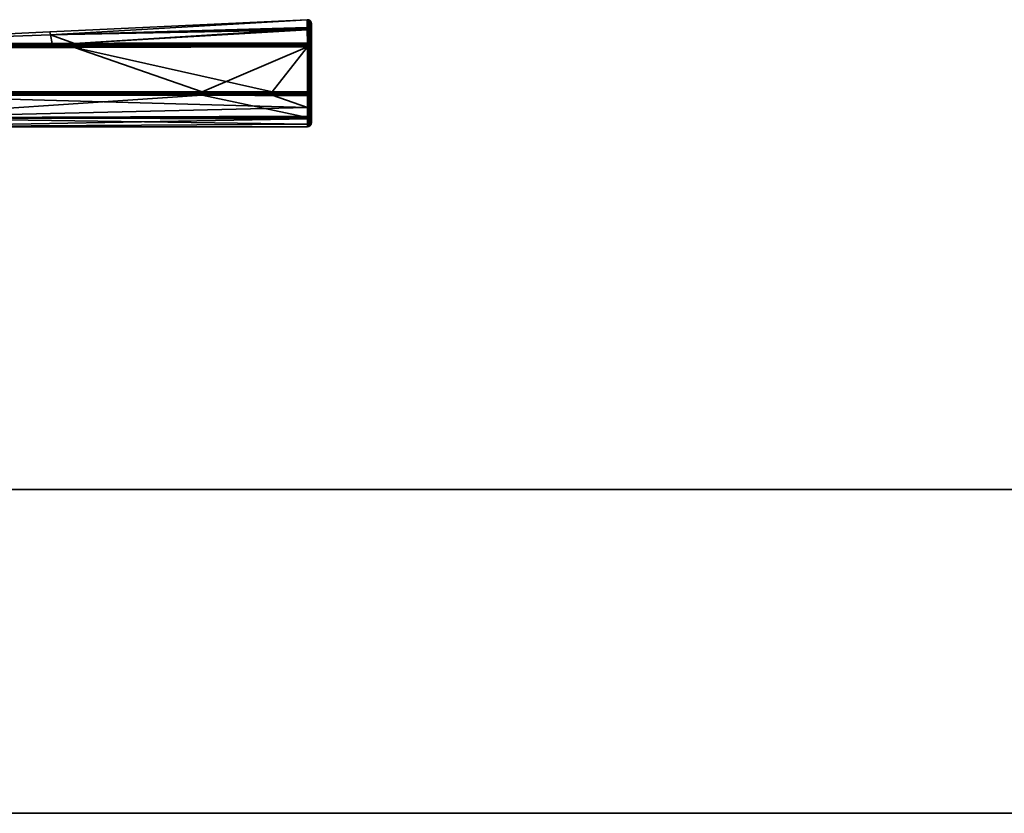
# Model space of a CAD drawing. Header units: millimetres. Extents: x -309 to 8059, y -96 to 57.
# Tile 80 of 99: x 5626 to 5746, y -39 to 57. Entities that reach past the tile are written whole.
import ezdxf

# ---------------------------------------------------------------- set-up
doc = ezdxf.new("R2010")
doc.units = ezdxf.units.MM
doc.layers.add('151', color=7, linetype='Continuous', true_color=0xffffff)

# ---------------------------------------------------------------- blocks, each defined once
blk = doc.blocks.new('UG_SURFACE_019')
at = {"layer": '151', "color": 252, "linetype": 'Continuous', "lineweight": 35}
for points in [[(5491, 0), (5491, 0, 2017), (6509, 0, 2017), (6509, 0)], [(6509, -39.3, 2017), (6509, 0, 2017), (5491, 0, 2017), (5491, -39.3, 2017)], [(5491, -39.3), (5491, 0), (6509, 0), (6509, -39.3)], [(6509, -39.3), (6509, -39.3, 2017), (5491, -39.3, 2017), (5491, -39.3)]]:
    blk.add_3dface(points, dxfattribs=at)
blk = doc.blocks.new('UG_SURFACE_022')
at = {"layer": '151', "color": 251, "linetype": 'Continuous', "lineweight": 35}
for points in [[(5660.99, 56.99, 1104), (5629.78, 55.53, 1104), (5629.85, 55.15, 1109.56)], [(5629.85, 55.15, 1098.44), (5629.78, 55.53, 1104), (5660.99, 56.99, 1104)], [(5660.99, 56.99, 1104), (5660.99, 56.99, 1104), (5629.78, 55.53, 1104)], [(5629.85, 55.15, 1109.56), (5660.99, 56.02, 1109.68), (5660.99, 56.99, 1104)], [(5660.99, 56.99, 1104), (5660.99, 56.06, 1098.31), (5629.85, 55.15, 1098.44)], [(5660.99, 56.06, 1098.31), (5660.99, 56.99, 1104), (5661.18, 56.95, 1104)], [(5661.18, 56.95, 1104), (5660.99, 56.99, 1104), (5660.99, 56.02, 1109.68)], [(5660.99, 56.99, 1104), (5660.99, 56.99, 1104), (5661.18, 56.95, 1104)], [(5661.18, 56.95, 1104), (5661.19, 55.83, 1097.1), (5660.99, 56.06, 1098.31)], [(5660.99, 56.02, 1109.68), (5661.19, 55.73, 1111.18), (5661.18, 56.95, 1104)], [(5661.35, 55.72, 1097.14), (5661.19, 55.83, 1097.1), (5661.18, 56.95, 1104)], [(5661.35, 56.85, 1104), (5661.18, 56.95, 1104), (5661.19, 55.73, 1111.18)], [(5661.18, 56.95, 1104), (5661.35, 56.85, 1104), (5661.35, 55.72, 1097.14)], [(5661.19, 55.73, 1111.18), (5661.35, 55.63, 1111.15), (5661.35, 56.85, 1104)], [(5661.46, 55.57, 1097.19), (5661.35, 55.72, 1097.14), (5661.35, 56.85, 1104)], [(5661.46, 56.68, 1104), (5661.35, 56.85, 1104), (5661.35, 55.63, 1111.15)], [(5661.35, 56.85, 1104), (5661.46, 56.68, 1104), (5661.46, 55.57, 1097.19)], [(5661.35, 55.63, 1111.15), (5661.46, 55.47, 1111.09), (5661.46, 56.68, 1104)], [(5661.46, 56.68, 1104), (5661.5, 56.49, 1104), (5661.5, 55.39, 1097.25)], [(5661.46, 56.68, 1104), (5661.46, 55.47, 1111.09), (5661.5, 55.29, 1111.03)], [(5661.5, 55.29, 1111.03), (5661.5, 56.49, 1104), (5661.46, 56.68, 1104)], [(5661.5, 55.39, 1097.25), (5661.46, 55.57, 1097.19), (5661.46, 56.68, 1104)], [(5661.5, 56.49, 1104), (5661.5, 44.5, 1104), (5661.5, 45.44, 1098.5)], [(5661.5, 56.49, 1104), (5661.5, 44.81, 1107.18), (5661.5, 44.5, 1104)], [(5661.5, 56.49, 1104), (5661.5, 46.78, 1112.4), (5661.5, 44.81, 1107.18)], [(5661.5, 46.78, 1112.4), (5661.5, 56.49, 1104), (5661.5, 55.29, 1111.03)], [(5661.5, 45.44, 1098.5), (5661.5, 48.14, 1093.61), (5661.5, 55.39, 1097.25), (5661.5, 56.49, 1104)], [(5598.48, 54, 1109.42), (5629.85, 55.15, 1109.56), (5629.78, 55.53, 1104)], [(5598.48, 54, 1098.58), (5598.48, 54, 1104), (5629.78, 55.53, 1104)], [(5629.78, 55.53, 1104), (5629.85, 55.15, 1098.44), (5598.48, 54, 1098.58)], [(5629.78, 55.53, 1104), (5598.48, 54, 1104), (5598.48, 54, 1109.42)], [(5598.5, 54, 1114.5), (5629.85, 55.15, 1109.56), (5598.48, 54, 1109.42)], [(5598.5, 54, 1093.5), (5598.48, 54, 1098.58), (5629.85, 55.15, 1098.44)], [(5598.5, 54, 1114.5), (5630.04, 54.1, 1114.64), (5629.85, 55.15, 1109.56)], [(5629.85, 55.15, 1098.44), (5630.04, 54.1, 1093.36), (5598.5, 54, 1093.5)], [(5629.85, 55.15, 1098.44), (5660.99, 56.06, 1098.31), (5660.99, 55.86, 1097.09)], [(5660.99, 55.76, 1111.19), (5660.99, 56.02, 1109.68), (5629.85, 55.15, 1109.56)], [(5632.75, 54.11, 1093.35), (5629.85, 55.15, 1098.44), (5660.99, 55.86, 1097.09)], [(5660.99, 55.76, 1111.19), (5629.85, 55.15, 1109.56), (5632.75, 54.11, 1114.65)], [(5629.85, 55.15, 1109.56), (5630.04, 54.1, 1114.64), (5632.75, 54.11, 1114.65)], [(5632.75, 54.11, 1093.35), (5630.04, 54.1, 1093.36), (5629.85, 55.15, 1098.44)], [(5660.99, 55.86, 1097.09), (5661, 54.15, 1093.25), (5632.75, 54.11, 1093.35)], [(5632.75, 54.11, 1114.65), (5661, 54.15, 1114.75), (5660.99, 55.76, 1111.19)], [(5661.19, 55.83, 1097.1), (5660.99, 55.86, 1097.09), (5660.99, 56.06, 1098.31)], [(5660.99, 56.02, 1109.68), (5660.99, 55.76, 1111.19), (5661.19, 55.73, 1111.18)], [(5660.99, 55.86, 1097.09), (5661.19, 55.83, 1097.1), (5661.17, 54.12, 1093.27)], [(5661.17, 54.12, 1093.27), (5661, 54.15, 1093.25), (5660.99, 55.86, 1097.09)], [(5660.99, 55.76, 1111.19), (5661, 54.15, 1114.75), (5661.17, 54.12, 1114.73)], [(5661.17, 54.12, 1114.73), (5661.19, 55.73, 1111.18), (5660.99, 55.76, 1111.19)], [(5661.19, 55.83, 1097.1), (5661.19, 54.11, 1093.27), (5661.17, 54.12, 1093.27)], [(5661.17, 54.12, 1114.73), (5661.19, 54.11, 1114.73), (5661.19, 55.73, 1111.18)], [(5661.33, 54.04, 1093.32), (5661.19, 55.83, 1097.1), (5661.35, 55.72, 1097.14)], [(5661.33, 54.04, 1093.32), (5661.31, 54.04, 1093.31), (5661.19, 55.83, 1097.1)], [(5661.31, 54.04, 1093.31), (5661.19, 54.11, 1093.27), (5661.19, 55.83, 1097.1)], [(5661.19, 55.73, 1111.18), (5661.31, 54.04, 1114.69), (5661.33, 54.04, 1114.68)], [(5661.33, 54.04, 1114.68), (5661.35, 55.63, 1111.15), (5661.19, 55.73, 1111.18)], [(5661.19, 55.73, 1111.18), (5661.19, 54.11, 1114.73), (5661.31, 54.04, 1114.69)], [(5661.35, 55.72, 1097.14), (5661.35, 54.02, 1093.33), (5661.33, 54.04, 1093.32)], [(5661.33, 54.04, 1114.68), (5661.35, 54.02, 1114.67), (5661.35, 55.63, 1111.15)], [(5661.45, 53.9, 1093.39), (5661.35, 55.72, 1097.14), (5661.46, 55.57, 1097.19)], [(5661.45, 53.9, 1093.39), (5661.35, 54.02, 1093.33), (5661.35, 55.72, 1097.14)], [(5661.35, 55.63, 1111.15), (5661.35, 54.02, 1114.67), (5661.45, 53.9, 1114.6)], [(5661.46, 55.47, 1111.09), (5661.35, 55.63, 1111.15), (5661.45, 53.9, 1114.6)], [(5661.46, 55.57, 1097.19), (5661.46, 53.88, 1093.41), (5661.45, 53.9, 1093.39)], [(5661.45, 53.9, 1114.6), (5661.46, 53.88, 1114.59), (5661.46, 55.47, 1111.09)], [(5661.46, 55.57, 1097.19), (5661.5, 55.39, 1097.25), (5661.5, 53.71, 1093.5)], [(5661.5, 53.71, 1093.5), (5661.46, 53.88, 1093.41), (5661.46, 55.57, 1097.19)], [(5661.46, 55.47, 1111.09), (5661.46, 53.88, 1114.59), (5661.5, 53.71, 1114.5)], [(5661.5, 53.71, 1114.5), (5661.5, 55.29, 1111.03), (5661.46, 55.47, 1111.09)], [(5661.5, 48.14, 1093.61), (5661.5, 48.24, 1093.5), (5661.5, 53.71, 1093.5), (5661.5, 55.39, 1097.25)], [(5661.5, 55.29, 1111.03), (5661.5, 53.71, 1114.5), (5661.5, 48.24, 1114.5), (5661.5, 46.78, 1112.4)], [(5598.5, 53.98, 1114.65), (5632.75, 54.06, 1114.76), (5630.04, 54.1, 1114.64)], [(5630.04, 54.1, 1114.64), (5598.5, 54, 1114.5), (5598.5, 53.98, 1114.65)], [(5598.5, 53.98, 1093.35), (5598.5, 54, 1093.5), (5630.04, 54.1, 1093.36)], [(5630.04, 54.1, 1093.36), (5632.75, 54.06, 1093.24), (5598.5, 53.98, 1093.35)], [(5632.76, 53.98, 1114.86), (5632.75, 54.06, 1114.76), (5598.5, 53.98, 1114.65)], [(5632.75, 54.06, 1093.24), (5632.76, 53.98, 1093.14), (5598.5, 53.9, 1093.21)], [(5598.5, 53.9, 1093.21), (5598.5, 53.98, 1093.35), (5632.75, 54.06, 1093.24)], [(5632.76, 53.88, 1114.94), (5632.76, 53.98, 1114.86), (5598.5, 53.9, 1114.79)], [(5598.5, 53.98, 1114.65), (5598.5, 53.9, 1114.79), (5632.76, 53.98, 1114.86)], [(5632.76, 53.98, 1093.14), (5632.76, 53.88, 1093.06), (5598.5, 53.79, 1093.1)], [(5598.5, 53.79, 1093.1), (5598.5, 53.9, 1093.21), (5632.76, 53.98, 1093.14)], [(5598.5, 53.9, 1114.79), (5598.5, 53.79, 1114.9), (5632.76, 53.88, 1114.94)], [(5632.76, 53.76, 1114.98), (5632.76, 53.88, 1114.94), (5598.5, 53.79, 1114.9)], [(5632.76, 53.88, 1093.06), (5632.76, 53.76, 1093.02), (5598.5, 53.65, 1093.02)], [(5598.5, 53.65, 1093.02), (5598.5, 53.79, 1093.1), (5632.76, 53.88, 1093.06)], [(5598.5, 53.79, 1114.9), (5598.5, 53.65, 1114.98), (5632.76, 53.76, 1114.98)], [(5598.5, 53.5, 1115), (5632.76, 53.63, 1115), (5632.76, 53.76, 1114.98)], [(5632.76, 53.76, 1114.98), (5598.5, 53.65, 1114.98), (5598.5, 53.5, 1115)], [(5598.5, 53.5, 1093), (5598.5, 53.65, 1093.02), (5632.76, 53.76, 1093.02)], [(5632.76, 53.76, 1093.02), (5632.76, 53.63, 1093), (5598.5, 53.5, 1093)], [(5632.75, 54.06, 1114.76), (5632.75, 54.11, 1114.65), (5630.04, 54.1, 1114.64)], [(5630.04, 54.1, 1093.36), (5632.75, 54.11, 1093.35), (5632.75, 54.06, 1093.24)], [(5661, 54.15, 1114.75), (5632.75, 54.11, 1114.65), (5632.75, 54.06, 1114.76)], [(5632.75, 54.06, 1114.76), (5661, 54.08, 1114.83), (5661, 54.15, 1114.75)], [(5661, 54.15, 1093.25), (5661, 54.08, 1093.17), (5632.75, 54.06, 1093.24)], [(5632.75, 54.06, 1093.24), (5632.75, 54.11, 1093.35), (5661, 54.15, 1093.25)], [(5661, 54.07, 1114.85), (5661, 54.08, 1114.83), (5632.75, 54.06, 1114.76)], [(5632.76, 53.98, 1093.14), (5632.75, 54.06, 1093.24), (5661, 54.08, 1093.17)], [(5661, 54.07, 1114.85), (5632.75, 54.06, 1114.76), (5632.76, 53.98, 1114.86)], [(5661, 54.08, 1093.17), (5661, 54.07, 1093.15), (5632.76, 53.98, 1093.14)], [(5632.76, 53.98, 1114.86), (5661, 54.01, 1114.9), (5661, 54.07, 1114.85)], [(5661, 54.07, 1093.15), (5661, 54.01, 1093.1), (5632.76, 53.98, 1093.14)], [(5661, 54.01, 1114.9), (5632.76, 53.98, 1114.86), (5632.76, 53.88, 1114.94)], [(5632.76, 53.88, 1114.94), (5661, 53.92, 1114.96), (5661, 54.01, 1114.9)], [(5661, 54.01, 1093.1), (5661, 53.92, 1093.04), (5632.76, 53.88, 1093.06)], [(5632.76, 53.88, 1093.06), (5632.76, 53.98, 1093.14), (5661, 54.01, 1093.1)], [(5661, 53.9, 1114.96), (5661, 53.92, 1114.96), (5632.76, 53.88, 1114.94)], [(5632.76, 53.88, 1093.06), (5661, 53.92, 1093.04), (5661, 53.9, 1093.04)], [(5661, 53.9, 1114.96), (5632.76, 53.88, 1114.94), (5632.76, 53.76, 1114.98)], [(5632.76, 53.76, 1114.98), (5661, 53.82, 1114.99), (5661, 53.9, 1114.96)], [(5661, 53.9, 1093.04), (5632.76, 53.76, 1093.02), (5632.76, 53.88, 1093.06)], [(5661, 53.9, 1093.04), (5661, 53.82, 1093.01), (5632.76, 53.76, 1093.02)], [(5661, 53.71, 1115), (5661, 53.82, 1114.99), (5632.76, 53.76, 1114.98)], [(5632.76, 53.76, 1093.02), (5661, 53.82, 1093.01), (5661, 53.71, 1093)], [(5632.76, 53.76, 1114.98), (5632.76, 53.63, 1115), (5661, 53.71, 1115)], [(5661, 53.71, 1093), (5632.76, 53.63, 1093), (5632.76, 53.76, 1093.02)], [(5661.17, 54.12, 1114.73), (5661, 54.15, 1114.75), (5661, 54.08, 1114.83)], [(5661, 54.08, 1093.17), (5661, 54.15, 1093.25), (5661.17, 54.12, 1093.27)], [(5661, 54.08, 1114.83), (5661.14, 54.04, 1114.85), (5661.17, 54.12, 1114.73)], [(5661.17, 54.12, 1093.27), (5661.14, 54.04, 1093.15), (5661, 54.08, 1093.17)], [(5661, 54.08, 1114.83), (5661, 54.07, 1114.85), (5661.14, 54.04, 1114.85)], [(5661.14, 54.04, 1093.15), (5661, 54.07, 1093.15), (5661, 54.08, 1093.17)], [(5661.14, 54.04, 1114.85), (5661, 54.07, 1114.85), (5661, 54.01, 1114.9)], [(5661, 54.01, 1093.1), (5661, 54.07, 1093.15), (5661.14, 54.04, 1093.15)], [(5661.07, 53.89, 1114.96), (5661.14, 54.04, 1114.85), (5661, 54.01, 1114.9)], [(5661, 54.01, 1093.1), (5661.14, 54.04, 1093.15), (5661.07, 53.89, 1093.04)], [(5661, 54.01, 1114.9), (5661, 53.92, 1114.96), (5661.07, 53.89, 1114.96)], [(5661.07, 53.89, 1093.04), (5661, 53.92, 1093.04), (5661, 54.01, 1093.1)], [(5661, 53.92, 1114.96), (5661, 53.9, 1114.96), (5661.07, 53.89, 1114.96)], [(5661.07, 53.89, 1093.04), (5661, 53.9, 1093.04), (5661, 53.92, 1093.04)], [(5661.07, 53.89, 1114.96), (5661, 53.9, 1114.96), (5661, 53.82, 1114.99)], [(5661, 53.82, 1093.01), (5661, 53.9, 1093.04), (5661.07, 53.89, 1093.04)], [(5661, 53.82, 1114.99), (5661, 53.71, 1115), (5661.07, 53.89, 1114.96)], [(5661, 53.71, 1115), (5661.14, 53.85, 1114.96), (5661.07, 53.89, 1114.96)], [(5661.07, 53.89, 1093.04), (5661, 53.71, 1093), (5661, 53.82, 1093.01)], [(5661.07, 53.89, 1093.04), (5661.14, 53.85, 1093.04), (5661, 53.71, 1093)], [(5661, 53.71, 1115), (5661.18, 53.79, 1114.96), (5661.14, 53.85, 1114.96)], [(5661.14, 53.85, 1093.04), (5661.18, 53.79, 1093.04), (5661, 53.71, 1093)], [(5661.18, 53.79, 1114.96), (5661, 53.71, 1115), (5661.19, 53.71, 1114.96)], [(5661.19, 53.71, 1093.04), (5661, 53.71, 1093), (5661.18, 53.79, 1093.04)], [(5661.07, 53.89, 1114.96), (5661.14, 53.85, 1114.96), (5661.25, 53.96, 1114.85), (5661.14, 54.04, 1114.85)], [(5661.14, 54.04, 1093.15), (5661.25, 53.96, 1093.15), (5661.14, 53.85, 1093.04), (5661.07, 53.89, 1093.04)], [(5661.19, 54.11, 1114.73), (5661.17, 54.12, 1114.73), (5661.14, 54.04, 1114.85)], [(5661.14, 54.04, 1093.15), (5661.17, 54.12, 1093.27), (5661.19, 54.11, 1093.27)], [(5661.19, 54.11, 1114.73), (5661.14, 54.04, 1114.85), (5661.25, 53.96, 1114.85)], [(5661.25, 53.96, 1093.15), (5661.14, 54.04, 1093.15), (5661.19, 54.11, 1093.27)], [(5661.14, 53.85, 1114.96), (5661.18, 53.79, 1114.96), (5661.33, 53.85, 1114.85), (5661.25, 53.96, 1114.85)], [(5661.25, 53.96, 1093.15), (5661.33, 53.85, 1093.15), (5661.18, 53.79, 1093.04), (5661.14, 53.85, 1093.04)], [(5661.33, 53.85, 1114.85), (5661.18, 53.79, 1114.96), (5661.19, 53.71, 1114.96), (5661.35, 53.71, 1114.85)], [(5661.35, 53.71, 1093.15), (5661.19, 53.71, 1093.04), (5661.18, 53.79, 1093.04), (5661.33, 53.85, 1093.15)], [(5661.19, 53.71, 1114.96), (5661.19, 53.71, 1114.96), (5661.18, 53.79, 1114.96)], [(5661.18, 53.79, 1093.04), (5661.19, 53.71, 1093.04), (5661.19, 53.71, 1093.04)], [(5661.25, 53.96, 1114.85), (5661.31, 54.04, 1114.69), (5661.19, 54.11, 1114.73)], [(5661.19, 54.11, 1093.27), (5661.31, 54.04, 1093.31), (5661.25, 53.96, 1093.15)], [(5661.25, 53.96, 1114.85), (5661.32, 54.03, 1114.69), (5661.31, 54.04, 1114.69)], [(5661.31, 54.04, 1093.31), (5661.32, 54.03, 1093.31), (5661.25, 53.96, 1093.15)], [(5661.32, 54.03, 1114.69), (5661.25, 53.96, 1114.85), (5661.33, 53.85, 1114.85)], [(5661.25, 53.96, 1093.15), (5661.32, 54.03, 1093.31), (5661.43, 53.89, 1093.31)], [(5661.43, 53.89, 1093.31), (5661.33, 53.85, 1093.15), (5661.25, 53.96, 1093.15)], [(5661.31, 54.04, 1114.69), (5661.32, 54.03, 1114.69), (5661.33, 54.04, 1114.68)], [(5661.33, 54.04, 1093.32), (5661.32, 54.03, 1093.31), (5661.31, 54.04, 1093.31)], [(5661.35, 54.02, 1114.67), (5661.33, 54.04, 1114.68), (5661.32, 54.03, 1114.69)], [(5661.32, 54.03, 1093.31), (5661.33, 54.04, 1093.32), (5661.35, 54.02, 1093.33)], [(5661.33, 53.85, 1114.85), (5661.43, 53.89, 1114.69), (5661.32, 54.03, 1114.69)], [(5661.32, 54.03, 1114.69), (5661.43, 53.89, 1114.69), (5661.35, 54.02, 1114.67)], [(5661.35, 54.02, 1093.33), (5661.43, 53.89, 1093.31), (5661.32, 54.03, 1093.31)], [(5661.43, 53.89, 1114.69), (5661.33, 53.85, 1114.85), (5661.36, 53.71, 1114.85), (5661.46, 53.71, 1114.69)], [(5661.46, 53.71, 1093.31), (5661.36, 53.71, 1093.15), (5661.33, 53.85, 1093.15), (5661.43, 53.89, 1093.31)], [(5661.35, 53.71, 1114.85), (5661.36, 53.71, 1114.85), (5661.33, 53.85, 1114.85)], [(5661.33, 53.85, 1093.15), (5661.36, 53.71, 1093.15), (5661.35, 53.71, 1093.15)], [(5661.43, 53.89, 1114.69), (5661.45, 53.9, 1114.6), (5661.35, 54.02, 1114.67)], [(5661.35, 54.02, 1093.33), (5661.45, 53.9, 1093.39), (5661.43, 53.89, 1093.31)], [(5661.45, 53.9, 1114.6), (5661.43, 53.89, 1114.69), (5661.46, 53.71, 1114.69)], [(5661.46, 53.71, 1093.31), (5661.43, 53.89, 1093.31), (5661.45, 53.9, 1093.39)], [(5661.46, 53.71, 1114.69), (5661.46, 53.71, 1114.69), (5661.43, 53.89, 1114.69)], [(5661.43, 53.89, 1093.31), (5661.46, 53.71, 1093.31), (5661.46, 53.71, 1093.31)], [(5661.46, 53.71, 1114.69), (5661.46, 53.88, 1114.59), (5661.45, 53.9, 1114.6)], [(5661.45, 53.9, 1093.39), (5661.46, 53.88, 1093.41), (5661.46, 53.71, 1093.31)], [(5661.46, 53.71, 1114.69), (5661.5, 53.71, 1114.5), (5661.46, 53.88, 1114.59)], [(5661.46, 53.88, 1093.41), (5661.5, 53.71, 1093.5), (5661.46, 53.71, 1093.31)], [(5648.24, 48.24, 1093), (5598.47, 48.23, 1093), (5598.5, 53.5, 1093), (5632.76, 53.63, 1093)], [(5632.76, 53.63, 1115), (5598.5, 53.5, 1115), (5606.99, 48.23, 1115), (5656.75, 48.24, 1115)], [(5656.75, 48.24, 1115), (5661, 53.71, 1115), (5632.76, 53.63, 1115)], [(5632.76, 53.63, 1093), (5661, 53.71, 1093), (5648.24, 48.24, 1093)], [(5661, 53.71, 1093), (5661, 48.24, 1093), (5648.24, 48.24, 1093)], [(5656.75, 48.24, 1115), (5661, 48.24, 1115), (5661, 53.71, 1115)], [(5661, 53.71, 1115), (5661, 48.24, 1115), (5661.19, 48.24, 1114.96), (5661.19, 53.71, 1114.96)], [(5661, 48.24, 1093), (5661, 53.71, 1093), (5661.19, 53.71, 1093.04), (5661.19, 48.24, 1093.04)], [(5661.19, 48.24, 1114.96), (5661.35, 48.24, 1114.85), (5661.35, 53.71, 1114.85), (5661.19, 53.71, 1114.96)], [(5661.19, 53.71, 1093.04), (5661.35, 53.71, 1093.15), (5661.35, 48.24, 1093.15), (5661.19, 48.24, 1093.04)], [(5661.36, 53.71, 1114.85), (5661.35, 53.71, 1114.85), (5661.35, 48.24, 1114.85), (5661.36, 48.24, 1114.85)], [(5661.36, 48.24, 1093.15), (5661.35, 48.24, 1093.15), (5661.35, 53.71, 1093.15), (5661.36, 53.71, 1093.15)], [(5661.36, 48.24, 1114.85), (5661.46, 48.24, 1114.69), (5661.46, 53.71, 1114.69), (5661.36, 53.71, 1114.85)], [(5661.36, 53.71, 1093.15), (5661.46, 53.71, 1093.31), (5661.46, 48.24, 1093.31), (5661.36, 48.24, 1093.15)], [(5661.46, 48.24, 1114.69), (5661.5, 48.24, 1114.5), (5661.5, 53.71, 1114.5), (5661.46, 53.71, 1114.69)], [(5661.46, 53.71, 1093.31), (5661.5, 53.71, 1093.5), (5661.5, 48.24, 1093.5), (5661.46, 48.24, 1093.31)], [(5648.24, 48.24, 1093), (5648.24, 48.13, 1093.01), (5598.48, 48.12, 1093.01), (5598.47, 48.23, 1093)], [(5648.24, 48.13, 1093.01), (5648.24, 48.02, 1093.05), (5598.48, 48.02, 1093.05), (5598.48, 48.12, 1093.01)], [(5648.24, 48.02, 1093.05), (5648.24, 47.93, 1093.11), (5598.48, 47.93, 1093.11)], [(5598.48, 47.93, 1093.11), (5598.48, 48.02, 1093.05), (5648.24, 48.02, 1093.05)], [(5607.36, 47.85, 1093.18), (5598.48, 47.93, 1093.11), (5648.24, 47.93, 1093.11)], [(5656.75, 48.13, 1114.99), (5656.75, 48.24, 1115), (5606.99, 48.23, 1115), (5606.99, 48.12, 1114.99)], [(5656.75, 48.02, 1114.95), (5656.75, 48.13, 1114.99), (5606.99, 48.12, 1114.99), (5606.99, 48.02, 1114.95)], [(5656.75, 47.93, 1114.89), (5656.75, 48.02, 1114.95), (5606.99, 48.02, 1114.95)], [(5606.99, 48.02, 1114.95), (5606.99, 47.92, 1114.89), (5656.75, 47.93, 1114.89)], [(5656.75, 47.93, 1114.89), (5606.99, 47.92, 1114.89), (5607.36, 47.85, 1114.82)], [(5607.36, 47.85, 1114.82), (5656.75, 47.85, 1114.82), (5656.75, 47.93, 1114.89)], [(5648.24, 47.93, 1093.11), (5648.24, 47.85, 1093.18), (5607.36, 47.85, 1093.18)], [(5607.36, 45.08, 1098.02), (5607.36, 47.85, 1093.18), (5648.24, 47.85, 1093.18)], [(5648.24, 47.85, 1093.18), (5661, 45.13, 1098.04), (5607.36, 45.08, 1098.02)], [(5661, 46.35, 1112.65), (5607.36, 47.85, 1114.82), (5607.36, 45.07, 1109.97)], [(5656.75, 47.85, 1114.82), (5607.36, 47.85, 1114.82), (5661, 46.35, 1112.65)], [(5661, 48.24, 1093), (5661, 48.13, 1093.01), (5648.24, 48.13, 1093.01), (5648.24, 48.24, 1093)], [(5648.24, 48.02, 1093.05), (5648.24, 48.13, 1093.01), (5661, 48.13, 1093.01), (5661, 48.04, 1093.04)], [(5661, 48.04, 1093.04), (5661, 48.02, 1093.05), (5648.24, 48.02, 1093.05)], [(5661, 48.02, 1093.05), (5661, 47.93, 1093.11), (5648.24, 47.93, 1093.11), (5648.24, 48.02, 1093.05)], [(5648.24, 47.85, 1093.18), (5648.24, 47.93, 1093.11), (5661, 47.93, 1093.11), (5661, 47.88, 1093.15)], [(5661, 47.88, 1093.15), (5661, 47.85, 1093.18), (5648.24, 47.85, 1093.18)], [(5648.24, 47.85, 1093.18), (5661, 47.85, 1093.18), (5661, 47.75, 1093.3)], [(5648.24, 47.85, 1093.18), (5661, 47.75, 1093.3), (5661, 45.13, 1098.04)], [(5661, 48.13, 1114.99), (5661, 48.24, 1115), (5656.75, 48.24, 1115), (5656.75, 48.13, 1114.99)], [(5661, 48.04, 1114.96), (5661, 48.13, 1114.99), (5656.75, 48.13, 1114.99), (5656.75, 48.02, 1114.95)], [(5656.75, 48.02, 1114.95), (5661, 48.02, 1114.95), (5661, 48.04, 1114.96)], [(5661, 47.93, 1114.89), (5661, 48.02, 1114.95), (5656.75, 48.02, 1114.95), (5656.75, 47.93, 1114.89)], [(5661, 47.88, 1114.85), (5661, 47.93, 1114.89), (5656.75, 47.93, 1114.89), (5656.75, 47.85, 1114.82)], [(5656.75, 47.85, 1114.82), (5661, 47.85, 1114.82), (5661, 47.88, 1114.85)], [(5661, 46.35, 1112.65), (5661, 47.85, 1114.82), (5656.75, 47.85, 1114.82)], [(5661.07, 48.06, 1114.96), (5661, 48.24, 1115), (5661, 48.13, 1114.99)], [(5661.19, 48.24, 1114.96), (5661, 48.24, 1115), (5661.18, 48.16, 1114.96)], [(5661, 48.24, 1115), (5661.14, 48.1, 1114.96), (5661.18, 48.16, 1114.96)], [(5661, 48.24, 1115), (5661.07, 48.06, 1114.96), (5661.14, 48.1, 1114.96)], [(5661.18, 48.16, 1093.04), (5661, 48.24, 1093), (5661.19, 48.24, 1093.04)], [(5661.18, 48.16, 1093.04), (5661.14, 48.1, 1093.04), (5661, 48.24, 1093)], [(5661.14, 48.1, 1093.04), (5661.07, 48.06, 1093.04), (5661, 48.24, 1093)], [(5661, 48.13, 1093.01), (5661, 48.24, 1093), (5661.07, 48.06, 1093.04)], [(5661, 48.13, 1114.99), (5661, 48.04, 1114.96), (5661.07, 48.06, 1114.96)], [(5661.07, 48.06, 1093.04), (5661, 48.04, 1093.04), (5661, 48.13, 1093.01)], [(5661.14, 47.91, 1114.85), (5661.07, 48.06, 1114.96), (5661, 48.02, 1114.95)], [(5661.07, 48.06, 1114.96), (5661, 48.04, 1114.96), (5661, 48.02, 1114.95)], [(5661, 48.02, 1093.05), (5661.07, 48.06, 1093.04), (5661.14, 47.91, 1093.15)], [(5661, 48.02, 1093.05), (5661, 48.04, 1093.04), (5661.07, 48.06, 1093.04)], [(5661, 48.02, 1114.95), (5661, 47.93, 1114.89), (5661.14, 47.91, 1114.85)], [(5661.14, 47.91, 1093.15), (5661, 47.93, 1093.11), (5661, 48.02, 1093.05)], [(5661, 47.93, 1114.89), (5661, 47.88, 1114.85), (5661.14, 47.91, 1114.85)], [(5661.14, 47.91, 1093.15), (5661, 47.88, 1093.15), (5661, 47.93, 1093.11)], [(5661.15, 47.87, 1114.8), (5661.14, 47.91, 1114.85), (5661, 47.88, 1114.85)], [(5661, 47.88, 1093.15), (5661.14, 47.91, 1093.15), (5661.15, 47.87, 1093.2)], [(5661, 47.88, 1114.85), (5661, 47.85, 1114.82), (5661.15, 47.87, 1114.8)], [(5661.15, 47.87, 1093.2), (5661, 47.85, 1093.18), (5661, 47.88, 1093.15)], [(5661.19, 47.78, 1093.33), (5661, 47.75, 1093.3), (5661, 47.85, 1093.18), (5661.15, 47.87, 1093.2)], [(5661.15, 47.87, 1114.8), (5661, 47.85, 1114.82), (5661, 46.35, 1112.65), (5661.19, 46.38, 1112.63)], [(5661, 45.13, 1098.04), (5661, 47.75, 1093.3), (5661.19, 47.78, 1093.33), (5661.19, 45, 1098.34)], [(5661.14, 48.1, 1114.96), (5661.07, 48.06, 1114.96), (5661.14, 47.91, 1114.85), (5661.25, 47.98, 1114.85)], [(5661.25, 47.98, 1093.15), (5661.14, 47.91, 1093.15), (5661.07, 48.06, 1093.04), (5661.14, 48.1, 1093.04)], [(5661.18, 48.16, 1114.96), (5661.14, 48.1, 1114.96), (5661.25, 47.98, 1114.85), (5661.33, 48.1, 1114.85)], [(5661.33, 48.1, 1093.15), (5661.25, 47.98, 1093.15), (5661.14, 48.1, 1093.04), (5661.18, 48.16, 1093.04)], [(5661.19, 47.88, 1114.79), (5661.25, 47.98, 1114.85), (5661.14, 47.91, 1114.85)], [(5661.14, 47.91, 1093.15), (5661.25, 47.98, 1093.15), (5661.19, 47.88, 1093.21)], [(5661.14, 47.91, 1114.85), (5661.15, 47.87, 1114.8), (5661.19, 47.88, 1114.79)], [(5661.19, 47.88, 1093.21), (5661.15, 47.87, 1093.2), (5661.14, 47.91, 1093.15)], [(5661.19, 46.38, 1112.63), (5661.19, 47.88, 1114.79), (5661.15, 47.87, 1114.8)], [(5661.15, 47.87, 1093.2), (5661.19, 47.88, 1093.21), (5661.19, 47.78, 1093.33)], [(5661.18, 48.16, 1114.96), (5661.19, 48.24, 1114.96), (5661.19, 48.24, 1114.96)], [(5661.35, 48.24, 1114.85), (5661.19, 48.24, 1114.96), (5661.18, 48.16, 1114.96), (5661.33, 48.1, 1114.85)], [(5661.33, 48.1, 1093.15), (5661.18, 48.16, 1093.04), (5661.19, 48.24, 1093.04), (5661.35, 48.24, 1093.15)], [(5661.19, 48.24, 1093.04), (5661.19, 48.24, 1093.04), (5661.18, 48.16, 1093.04)], [(5661.19, 47.88, 1114.79), (5661.3, 47.94, 1114.74), (5661.25, 47.98, 1114.85)], [(5661.25, 47.98, 1093.15), (5661.3, 47.94, 1093.26), (5661.19, 47.88, 1093.21)], [(5661.19, 46.38, 1112.63), (5661.35, 46.47, 1112.58), (5661.35, 47.96, 1114.72), (5661.3, 47.94, 1114.74)], [(5661.35, 47.87, 1093.39), (5661.19, 47.78, 1093.33), (5661.19, 47.88, 1093.21), (5661.3, 47.94, 1093.26)], [(5661.3, 47.94, 1114.74), (5661.19, 47.88, 1114.79), (5661.19, 46.38, 1112.63)], [(5661.35, 45.1, 1098.38), (5661.19, 45, 1098.34), (5661.19, 47.78, 1093.33), (5661.35, 47.87, 1093.39)], [(5661.33, 48.1, 1114.85), (5661.25, 47.98, 1114.85), (5661.3, 47.94, 1114.74)], [(5661.3, 47.94, 1093.26), (5661.25, 47.98, 1093.15), (5661.33, 48.1, 1093.15)], [(5661.3, 47.94, 1114.74), (5661.35, 47.96, 1114.72), (5661.33, 48.1, 1114.85)], [(5661.33, 48.1, 1093.15), (5661.35, 47.96, 1093.28), (5661.3, 47.94, 1093.26)], [(5661.3, 47.94, 1093.26), (5661.35, 47.96, 1093.28), (5661.35, 47.87, 1093.39)], [(5661.33, 48.1, 1114.85), (5661.36, 48.24, 1114.85), (5661.35, 48.24, 1114.85)], [(5661.46, 48.24, 1114.69), (5661.36, 48.24, 1114.85), (5661.33, 48.1, 1114.85), (5661.43, 48.06, 1114.69)], [(5661.43, 48.06, 1093.31), (5661.33, 48.1, 1093.15), (5661.36, 48.24, 1093.15), (5661.46, 48.24, 1093.31)], [(5661.35, 48.24, 1093.15), (5661.36, 48.24, 1093.15), (5661.33, 48.1, 1093.15)], [(5661.33, 48.1, 1114.85), (5661.35, 47.96, 1114.72), (5661.39, 48, 1114.69)], [(5661.39, 48, 1114.69), (5661.43, 48.06, 1114.69), (5661.33, 48.1, 1114.85)], [(5661.33, 48.1, 1093.15), (5661.43, 48.06, 1093.31), (5661.39, 48, 1093.31)], [(5661.39, 48, 1093.31), (5661.35, 47.96, 1093.28), (5661.33, 48.1, 1093.15)], [(5661.35, 46.47, 1112.58), (5661.46, 46.61, 1112.5), (5661.46, 48.09, 1114.62), (5661.44, 48.06, 1114.65)], [(5661.35, 46.47, 1112.58), (5661.44, 48.06, 1114.65), (5661.39, 48, 1114.69)], [(5661.46, 47.99, 1093.5), (5661.35, 47.87, 1093.39), (5661.39, 48, 1093.31), (5661.44, 48.06, 1093.35)], [(5661.35, 47.87, 1093.39), (5661.35, 47.96, 1093.28), (5661.39, 48, 1093.31)], [(5661.39, 48, 1114.69), (5661.35, 47.96, 1114.72), (5661.35, 46.47, 1112.58)], [(5661.46, 45.26, 1098.43), (5661.35, 45.1, 1098.38), (5661.35, 47.87, 1093.39), (5661.46, 47.99, 1093.5)], [(5661.44, 48.06, 1114.65), (5661.43, 48.06, 1114.69), (5661.39, 48, 1114.69)], [(5661.39, 48, 1093.31), (5661.43, 48.06, 1093.31), (5661.44, 48.06, 1093.35)], [(5661.43, 48.06, 1114.69), (5661.46, 48.24, 1114.69), (5661.46, 48.24, 1114.69)], [(5661.46, 48.24, 1114.69), (5661.43, 48.06, 1114.69), (5661.44, 48.06, 1114.65)], [(5661.44, 48.06, 1093.35), (5661.43, 48.06, 1093.31), (5661.46, 48.24, 1093.31)], [(5661.46, 48.24, 1093.31), (5661.46, 48.24, 1093.31), (5661.43, 48.06, 1093.31)], [(5661.44, 48.06, 1114.65), (5661.46, 48.09, 1114.62), (5661.46, 48.24, 1114.69)], [(5661.46, 48.24, 1093.31), (5661.46, 48.09, 1093.38), (5661.44, 48.06, 1093.35)], [(5661.44, 48.06, 1093.35), (5661.46, 48.09, 1093.38), (5661.46, 47.99, 1093.5)], [(5661.5, 48.14, 1093.61), (5661.46, 47.99, 1093.5), (5661.46, 48.09, 1093.38), (5661.5, 48.24, 1093.5)], [(5661.5, 48.24, 1114.5), (5661.46, 48.09, 1114.62), (5661.46, 46.61, 1112.5), (5661.5, 46.78, 1112.4)], [(5661.46, 48.09, 1114.62), (5661.5, 48.24, 1114.5), (5661.46, 48.24, 1114.69)], [(5661.46, 48.24, 1093.31), (5661.5, 48.24, 1093.5), (5661.46, 48.09, 1093.38)], [(5661.5, 45.44, 1098.5), (5661.46, 45.26, 1098.43), (5661.46, 47.99, 1093.5), (5661.5, 48.14, 1093.61)], [(5661.46, 46.61, 1112.5), (5661.35, 46.47, 1112.58), (5661.35, 44.46, 1107.25), (5661.46, 44.62, 1107.21)], [(5661.5, 46.78, 1112.4), (5661.46, 46.61, 1112.5), (5661.46, 44.62, 1107.21), (5661.5, 44.81, 1107.18)], [(5607.36, 45.07, 1109.97), (5661, 45.3, 1109.88), (5661, 46.35, 1112.65)], [(5661.19, 44.35, 1107.27), (5661.19, 46.38, 1112.63), (5661, 46.35, 1112.65), (5661, 45.3, 1109.88)], [(5661.35, 46.47, 1112.58), (5661.19, 46.38, 1112.63), (5661.19, 44.35, 1107.27), (5661.35, 44.46, 1107.25)], [(5661.5, 44.5, 1104), (5661.46, 44.31, 1104), (5661.46, 45.26, 1098.43), (5661.5, 45.44, 1098.5)], [(5661, 44.32, 1107.27), (5661, 45.3, 1109.88), (5607.36, 45.07, 1109.97)], [(5607.36, 45.08, 1098.02), (5661, 45.13, 1098.04), (5661, 44.97, 1098.33)], [(5607.36, 44, 1103.99), (5607.36, 45.08, 1098.02), (5661, 44.97, 1098.33)], [(5661, 44.32, 1107.27), (5607.36, 45.07, 1109.97), (5607.36, 44, 1103.99)], [(5661, 44.97, 1098.33), (5661, 44, 1104), (5607.36, 44, 1103.99)], [(5607.36, 44, 1103.99), (5661, 44, 1104), (5661, 44.32, 1107.27)], [(5661, 45.3, 1109.88), (5661, 44.32, 1107.27), (5661.19, 44.35, 1107.27)], [(5661.19, 45, 1098.34), (5661, 44.97, 1098.33), (5661, 45.13, 1098.04)], [(5661.19, 44.04, 1104), (5661, 44, 1104), (5661, 44.97, 1098.33), (5661.19, 45, 1098.34)], [(5661.19, 44.35, 1107.27), (5661, 44.32, 1107.27), (5661, 44, 1104), (5661.19, 44.04, 1104)], [(5661.35, 44.15, 1104), (5661.19, 44.04, 1104), (5661.19, 45, 1098.34), (5661.35, 45.1, 1098.38)], [(5661.35, 44.46, 1107.25), (5661.19, 44.35, 1107.27), (5661.19, 44.04, 1104), (5661.35, 44.15, 1104)], [(5661.46, 44.31, 1104), (5661.35, 44.15, 1104), (5661.35, 45.1, 1098.38), (5661.46, 45.26, 1098.43)], [(5661.46, 44.62, 1107.21), (5661.35, 44.46, 1107.25), (5661.35, 44.15, 1104), (5661.46, 44.31, 1104)], [(5661.5, 44.81, 1107.18), (5661.46, 44.62, 1107.21), (5661.46, 44.31, 1104), (5661.5, 44.5, 1104)]]:
    blk.add_3dface(points, dxfattribs=at)

msp = doc.modelspace()

# ---------------------------------------------------------------- linework, layer by layer
at = {"layer": '151', "color": 251, "linetype": 'Continuous', "lineweight": 35}
for p, q in [((5661, 53.71, 1093), (5661, 48.24, 1093)), ((5661, 48.24, 1115), (5661, 53.71, 1115)), ((5661.5, 53.71, 1114.5), (5661.5, 48.24, 1114.5)), ((5661.5, 48.24, 1093.5), (5661.5, 53.71, 1093.5))]:
    msp.add_line(p, q, dxfattribs=at)
at = {"layer": '151', "color": 252, "linetype": 'Continuous', "lineweight": 35}
for p, q in [((6509, 0), (5491, 0)), ((6509, 0, 2017), (5491, 0, 2017))]:
    msp.add_line(p, q, dxfattribs=at)
at = {"layer": '151', "color": 251, "linetype": 'Continuous', "lineweight": 35, "extrusion": (0.999999, 0.001266, 0)}
for centre, start, end in [((46.54, 1093.5, 5661.06), 270, 330.3663), ((46.54, 1114.5, 5661.06), 29.6337, 90)]:
    msp.add_arc(centre, 0.5, start, end, dxfattribs=at)
at = {"layer": '151', "color": 251, "linetype": 'Continuous', "lineweight": 35, "extrusion": (0, 0.494453, -0.869204)}
msp.add_arc((-5661, 597.75, -942.17), 0.5, 89.9369, 180, dxfattribs=at)
at = {"layer": '151', "color": 251, "linetype": 'Continuous', "lineweight": 35, "extrusion": (-3.01566e-14, -0.494453, -0.869204)}
msp.add_arc((5661, 494, -977.03), 0.5, 269.9369, 360, dxfattribs=at)
at = {"layer": '151', "color": 251, "linetype": 'Continuous', "lineweight": 35, "extrusion": (0, 1, 0)}
for centre, start, end in [((-5661, 1093.5, 53.71), 180, 270), ((-5661, 1114.5, 53.71), 90, 180), ((-5661, 1114.5, 48.24), 90, 180)]:
    msp.add_arc(centre, 0.5, start, end, dxfattribs=at)
at = {"layer": '151', "color": 251, "linetype": 'Continuous', "lineweight": 35, "extrusion": (1.01556e-14, -0.631583, -0.775308)}
msp.add_arc((5661, 666.5, -894.55), 0.5, 360, 90.0036, dxfattribs=at)
at = {"layer": '151', "color": 251, "linetype": 'Continuous', "lineweight": 35, "extrusion": (1, -8.19992e-05, 0)}
for centre, start, end in [((48.7, 1114.5, 5661), 90, 140.833), ((48.7, 1093.5, 5661), 219.167, 270)]:
    msp.add_arc(centre, 0.5, start, end, dxfattribs=at)
at = {"layer": '151', "color": 251, "linetype": 'Continuous', "lineweight": 35, "extrusion": (0, -1, 0)}
msp.add_arc((5661, 1093.5, -48.24), 0.5, 270, 0, dxfattribs=at)
at = {"layer": '151', "color": 251, "linetype": 'Continuous', "lineweight": 35, "extrusion": (0, 0.631583, -0.775308)}
msp.add_arc((-5661, 728.03, -817.33), 0.5, 180, 270.0036, dxfattribs=at)
at = {"layer": '151', "color": 251, "linetype": 'Continuous', "lineweight": 35}
for points, knots in [([(5661, 54.15, 1114.75), (5661, 55.08, 1113.11), (5660.99, 55.79, 1111.35), (5660.99, 56.75, 1107.74), (5660.99, 56.99, 1105.89), (5660.99, 56.99, 1102.12), (5660.99, 56.75, 1100.28), (5660.99, 55.8, 1096.66), (5661, 55.08, 1094.89), (5661, 54.15, 1093.25)], [0, 0, 0, 0, 0.25, 0.25, 0.5, 0.5, 0.75, 0.75, 1, 1, 1, 1]), ([(5661.5, 53.71, 1093.5), (5661.5, 54.62, 1095.1), (5661.5, 55.32, 1096.82), (5661.5, 56.25, 1100.35), (5661.5, 56.49, 1102.16), (5661.5, 56.49, 1105.85), (5661.5, 56.25, 1107.65), (5661.5, 55.32, 1111.18), (5661.5, 54.62, 1112.9), (5661.5, 53.71, 1114.5)], [0, 0, 0, 0, 0.25, 0.25, 0.5, 0.5, 0.75, 0.75, 1, 1, 1, 1]), ([(5536, 53.59, 1114.26), (5546.42, 53.63, 1114.28), (5556.83, 53.74, 1114.32), (5577.66, 53.91, 1114.42), (5588.08, 53.97, 1114.47), (5608.92, 54.03, 1114.53), (5619.33, 54.07, 1114.58), (5640.17, 54.13, 1114.68), (5650.58, 54.14, 1114.73), (5661, 54.15, 1114.75)], [0, 0, 0, 0, 0.25, 0.25, 0.5, 0.5, 0.75, 0.75, 1, 1, 1, 1]), ([(5661, 54.15, 1093.25), (5650.58, 54.14, 1093.27), (5640.17, 54.13, 1093.32), (5619.33, 54.07, 1093.42), (5608.92, 54.03, 1093.47), (5588.08, 53.97, 1093.53), (5577.66, 53.91, 1093.58), (5556.83, 53.74, 1093.68), (5546.42, 53.63, 1093.72), (5536, 53.59, 1093.74)], [0, 0, 0, 0, 0.25, 0.25, 0.5, 0.5, 0.75, 0.75, 1, 1, 1, 1]), ([(5536, 53.15, 1093), (5546.42, 53.18, 1093), (5556.83, 53.27, 1093), (5577.67, 53.42, 1093), (5588.08, 53.47, 1093), (5619.33, 53.55, 1093), (5640.17, 53.69, 1093), (5661, 53.71, 1093)], [0, 0, 0, 0, 0.25, 0.25, 0.5, 0.5, 1, 1, 1, 1]), ([(5661, 53.71, 1115), (5640.17, 53.69, 1115), (5619.33, 53.55, 1115), (5588.08, 53.47, 1115), (5577.67, 53.42, 1115), (5556.83, 53.27, 1115), (5546.42, 53.18, 1115), (5536, 53.15, 1115)], [0, 0, 0, 0, 0.5, 0.5, 0.75, 0.75, 1, 1, 1, 1]), ([(5553.83, 45.41, 1115), (5562.75, 45.99, 1115), (5571.66, 46.72, 1115), (5585.03, 47.61, 1115), (5589.49, 47.86, 1115), (5596.18, 48.17, 1115), (5598.41, 48.25, 1115), (5602.88, 48.24, 1115), (5605.12, 48.23, 1115), (5625.24, 48.25, 1115), (5643.12, 48.24, 1115), (5661, 48.24, 1115)], [0, 0, 0, 0, 0.25, 0.25, 0.375, 0.375, 0.4375, 0.4375, 0.5, 0.5, 1, 1, 1, 1]), ([(5661, 48.24, 1093), (5643.12, 48.24, 1093), (5625.23, 48.25, 1093), (5605.12, 48.23, 1093), (5602.88, 48.24, 1093), (5598.41, 48.25, 1093), (5596.18, 48.17, 1093), (5589.48, 47.86, 1093), (5585.02, 47.61, 1093), (5571.65, 46.72, 1093), (5562.74, 45.99, 1093), (5553.83, 45.41, 1093)], [0, 0, 0, 0, 0.5, 0.5, 0.5625, 0.5625, 0.625, 0.625, 0.75, 0.75, 1, 1, 1, 1]), ([(5661, 47.85, 1114.82), (5643.12, 47.85, 1114.82), (5625.24, 47.86, 1114.82), (5605.13, 47.84, 1114.82), (5602.9, 47.85, 1114.82), (5598.43, 47.87, 1114.82), (5596.2, 47.78, 1114.81), (5589.51, 47.45, 1114.79), (5585.05, 47.19, 1114.78), (5571.68, 46.27, 1114.72), (5562.78, 45.51, 1114.65), (5553.86, 44.92, 1114.59)], [0, 0, 0, 0, 0.5, 0.5, 0.5625, 0.5625, 0.625, 0.625, 0.75, 0.75, 1, 1, 1, 1]), ([(5553.86, 44.92, 1093.41), (5562.77, 45.51, 1093.35), (5571.67, 46.27, 1093.28), (5585.04, 47.19, 1093.22), (5589.5, 47.45, 1093.21), (5596.19, 47.78, 1093.19), (5598.42, 47.87, 1093.18), (5602.89, 47.85, 1093.18), (5605.13, 47.84, 1093.18), (5625.24, 47.86, 1093.18), (5643.12, 47.85, 1093.18), (5661, 47.85, 1093.18)], [0, 0, 0, 0, 0.25, 0.25, 0.375, 0.375, 0.4375, 0.4375, 0.5, 0.5, 1, 1, 1, 1]), ([(5661, 47.85, 1093.18), (5661, 46.61, 1094.71), (5661, 45.65, 1096.4), (5661, 44.33, 1100.1), (5661, 44, 1102.01), (5661, 44, 1107.91), (5661, 45.36, 1111.77), (5661, 47.85, 1114.82)], [0, 0, 0, 0, 0.25, 0.25, 0.5, 0.5, 1, 1, 1, 1]), ([(5661.5, 48.24, 1114.5), (5661.5, 45.82, 1111.54), (5661.5, 44.5, 1107.8), (5661.5, 44.5, 1102.07), (5661.5, 44.83, 1100.21), (5661.5, 46.11, 1096.62), (5661.5, 47.03, 1094.98), (5661.5, 48.24, 1093.5)], [0, 0, 0, 0, 0.5, 0.5, 0.75, 0.75, 1, 1, 1, 1])]:
    msp.add_open_spline(points, degree=3, knots=knots, dxfattribs=at)

# ---------------------------------------------------------------- block references
msp.add_blockref('UG_SURFACE_022', (0, 0), dxfattribs=at)
at = {"layer": '151', "color": 252, "linetype": 'Continuous', "lineweight": 35}
msp.add_blockref('UG_SURFACE_019', (0, 0), dxfattribs=at)

doc.saveas('drawing.dxf')
